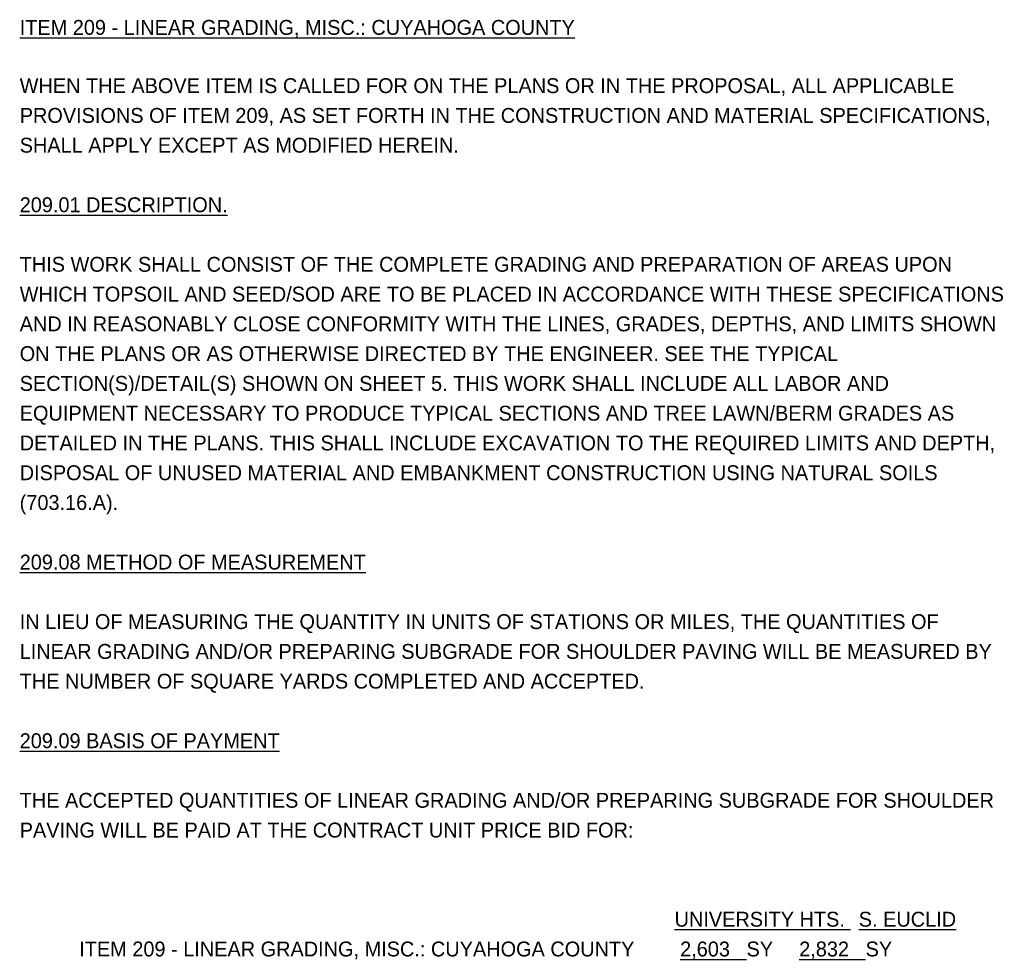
# Model space of a CAD drawing. Header units: feet. Extents: x -2 to 263, y -60 to 29.
# Tile 8 of 17: x 65.23 to 74.49, y -60.47 to -51.62. Entities that reach past the tile are written whole.
import ezdxf

# ---------------------------------------------------------------- set-up
doc = ezdxf.new("R2010")
doc.units = ezdxf.units.FT
doc.header["$MEASUREMENT"] = 0
doc.layers.add('SH_Text', color=7, linetype='Continuous')
doc.layers.add('TX_P_1', color=7, linetype='Continuous')
doc.styles.add('Slanted-Normal', font='font31.shx', dxfattribs={"height": 0.14})

msp = doc.modelspace()

# ---------------------------------------------------------------- texts
at = {"layer": 'SH_Text', "char_height": 0.14, "attachment_point": 1, "line_spacing_factor": 1.2, "style": 'Slanted-Normal'}
for s, insert, width in [('WHEN THE ABOVE ITEM IS CALLED FOR ON THE PLANS OR IN THE PROPOSAL, ALL APPLICABLE PROVISIONS OF ITEM 209, AS SET FORTH IN THE CONSTRUCTION AND MATERIAL SPECIFICATIONS, SHALL APPLY EXCEPT AS MODIFIED HEREIN.\\P{\\L\\P209.01 DESCRIPTION.\\P}\\PTHIS WORK SHALL CONSIST OF THE COMPLETE GRADING AND PREPARATION OF AREAS UPON WHICH TOPSOIL AND SEED/SOD ARE TO BE PLACED IN ACCORDANCE WITH THESE SPECIFICATIONS AND IN REASONABLY CLOSE CONFORMITY WITH THE LINES, GRADES, DEPTHS, AND LIMITS SHOWN ON THE PLANS OR AS OTHERWISE DIRECTED BY THE ENGINEER. SEE THE TYPICAL SECTION(S)/DETAIL(S) SHOWN ON SHEET {\\C1;5}. THIS WORK SHALL INCLUDE ALL LABOR AND EQUIPMENT NECESSARY TO PRODUCE TYPICAL SECTIONS AND TREE LAWN/BERM GRADES AS DETAILED IN THE PLANS. THIS SHALL INCLUDE EXCAVATION TO THE REQUIRED LIMITS AND DEPTH, DISPOSAL OF UNUSED MATERIAL AND EMBANKMENT CONSTRUCTION USING NATURAL SOILS (703.16.A).\\P{\\L\\P209.08 METHOD OF MEASUREMENT\\P\\P}IN LIEU OF MEASURING THE QUANTITY IN UNITS OF STATIONS OR MILES, THE QUANTITIES OF LINEAR GRADING AND/OR PREPARING SUBGRADE FOR SHOULDER PAVING WILL BE MEASURED BY THE NUMBER OF SQUARE YARDS COMPLETED AND ACCEPTED.\\P{\\L\\P209.09 BASIS OF PAYMENT\\P\\P}THE ACCEPTED QUANTITIES OF LINEAR GRADING AND/OR PREPARING SUBGRADE FOR SHOULDER PAVING WILL BE PAID AT THE CONTRACT UNIT PRICE BID FOR:', (65.2267, -52.1726), 9.285124), ('{\\H0.99999x;^I^I^I^I^I^I^I^I^I^I^I\\LUNIVERSITY HTS.\\l^I \\LS. EUCLID\\l\\P^IITEM 209 - LINEAR GRADING, MISC.: CUYAHOGA COUNTY^I \\L\\C1;2,603\\l   \\C256;SY^I \\L\\C1;2,832\\l   \\C256;SY}', (65.2267, -60.0126), 10.051327)]:
    msp.add_mtext(s, dxfattribs=dict(at, insert=insert, width=width))
at = {"layer": 'TX_P_1', "color": 3, "insert": (65.2267, -51.6247), "char_height": 0.14, "width": 9.485142, "attachment_point": 1, "line_spacing_factor": 1.2, "style": 'Slanted-Normal'}
msp.add_mtext('{\\LITEM 209 - LINEAR GRADING, \\H0.99999x;MISC.: CUYAHOGA COUNTY}', dxfattribs=at)

doc.saveas('drawing.dxf')
